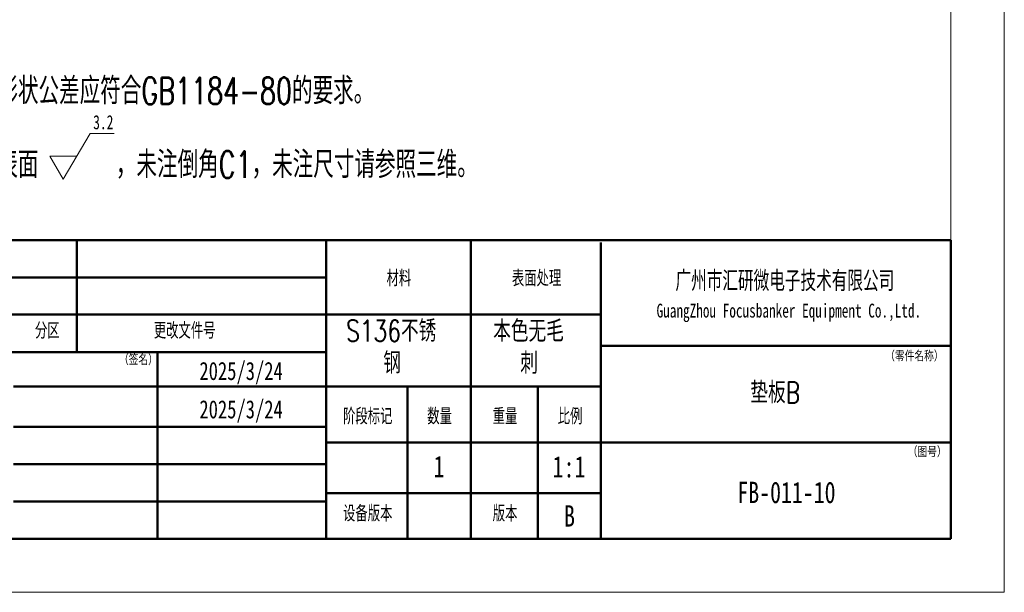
# Model space of a CAD drawing. Header units: millimetres. Extents: x 0 to 297, y 0 to 210.
# Tile 4 of 6: x 205 to 297, y 0 to 54. Entities that reach past the tile are written whole.
import ezdxf

# ---------------------------------------------------------------- set-up
doc = ezdxf.new("R2010")
doc.units = ezdxf.units.MM
doc.styles.add('SLDTEXTSTYLE0', font='TXT', dxfattribs={"width": 0.7, "bigfont": 'bigfont'})
doc.styles.add('SLDTEXTSTYLE1', font='TXT', dxfattribs={"width": 0.7})
doc.styles.add('SLDTEXTSTYLE2', font='TXT', dxfattribs={"width": 0.75, "bigfont": 'bigfont'})
doc.styles.add('SLDTEXTSTYLE3', font='TXT', dxfattribs={"width": 0.75})

# ---------------------------------------------------------------- blocks, each defined once
blk = doc.blocks.new('SW_NOTE_0')
at = {"color": 0, "linetype": 'Continuous', "lineweight": 0}
for p, q in [((13.438, -10.293), (15.966, -6.007)), ((15.966, -6.007), (18.204, -6.007)), ((13.438, -10.293), (12.174, -8.15)), ((14.702, -8.15), (12.174, -8.15))]:
    blk.add_line(p, q, dxfattribs=at)
at = {"color": 0, "linetype": 'Continuous', "lineweight": 0, "attachment_point": 1}
for s, insert, char_height, style in [('技术要求', (0, 3.223), 2.5, 'SLDTEXTSTYLE0'), ('1、未注形状公差应符合GB1184-80的要求。', (0, -0.777), 2.5, 'SLDTEXTSTYLE0'), ('3.2', (16.243, -4.302), 1.3229, 'SLDTEXTSTYLE1'), ('2、未注表面', (0, -7.681), 2.5, 'SLDTEXTSTYLE0'), ('，未注倒角C1，未注尺寸请参照三维。', (18.363, -7.681), 2.5, 'SLDTEXTSTYLE0')]:
    blk.add_mtext(s, dxfattribs=dict(at, insert=insert, char_height=char_height, style=style))
blk = doc.blocks.new('SW_NOTE_0_1')
at = {"color": 0, "linetype": 'Continuous', "lineweight": 0, "char_height": 2, "attachment_point": 2, "style": 'SLDTEXTSTYLE2'}
for s, insert in [('本色无毛', (5.25, 2.578)), ('刺', (5.312, -0.422))]:
    blk.add_mtext(s, dxfattribs=dict(at, insert=insert))
blk = doc.blocks.new('SW_NOTE_0_2')
at = {"color": 0, "linetype": 'Continuous', "lineweight": 0, "char_height": 2, "attachment_point": 2, "style": 'SLDTEXTSTYLE2'}
for s, insert in [('S136不锈', (5.438, 2.578)), ('钢', (5.526, -0.422))]:
    blk.add_mtext(s, dxfattribs=dict(at, insert=insert))
blk = doc.blocks.new('SW_NOTE_0_3')
at = {"color": 0, "linetype": 'Continuous', "lineweight": 0, "attachment_point": 2}
for s, insert, char_height, style in [('广州市汇研微电子技术有限公司', (16.209, 2.449), 1.9, 'SLDTEXTSTYLE0'), ('GuangZhou Focusbanker Equipment Co.,Ltd.', (16.582, -0.624), 1.3, 'SLDTEXTSTYLE1')]:
    blk.add_mtext(s, dxfattribs=dict(at, insert=insert, char_height=char_height, style=style))

msp = doc.modelspace()

# ---------------------------------------------------------------- linework, layer by layer
at = {"color": 7, "linetype": 'Continuous', "lineweight": 18}
for p, q in [((297, 210), (297, 0)), ((292, 205), (292, 5)), ((10, 5), (292, 5)), ((0, 0), (297, 0))]:
    msp.add_line(p, q, dxfattribs=at)
at = {"color": 7, "linetype": 'Continuous', "lineweight": 50}
for p, q in [((193.54198, 32.99447), (291.98668, 32.99447)), ((210.19939, 22.49447), (210.19939, 32.99447)), ((233.54198, 32.99447), (233.54198, 4.99447)), ((247.07002, 32.99447), (247.07002, 19.26583)), ((259.24314, 32.77026), (259.24314, 19.26583)), ((291.98668, 32.99447), (291.98668, 4.99447)), ((193.54198, 29.49447), (233.54198, 29.49447)), ((193.54198, 26.01804), (233.54198, 26.01804)), ((259.24314, 26.01804), (233.54198, 26.01804)), ((259.24314, 23.07674), (291.98668, 23.07674)), ((193.54198, 22.49447), (233.54198, 22.49447)), ((217.76115, 22.49447), (217.76115, 4.99447)), ((204.27065, 19.26583), (213.96588, 19.26583)), ((204.27065, 19.26583), (213.96588, 19.26583)), ((219.54198, 19.26583), (213.96588, 19.26583)), ((225.54198, 19.26583), (219.54198, 19.26583)), ((234.89689, 19.26583), (225.54198, 19.26583)), ((259.24314, 19.26583), (234.89689, 19.26583)), ((241.16185, 19.26583), (241.16185, 4.99447)), ((247.07002, 19.26583), (247.07002, 4.99447)), ((253.33366, 19.26583), (253.33366, 4.99447)), ((259.24314, 14.02153), (259.24314, 19.26583)), ((213.96588, 15.49447), (204.27065, 15.49447)), ((219.54198, 15.49447), (213.96588, 15.49447)), ((225.54198, 15.49447), (219.54198, 15.49447)), ((233.54198, 15.49447), (225.54198, 15.49447)), ((259.24314, 14.02153), (233.54198, 14.02153)), ((259.24314, 14.02153), (291.98668, 14.02153)), ((259.24314, 14.02153), (259.24314, 9.29531)), ((213.96588, 11.99447), (204.27065, 11.99447)), ((219.54198, 11.99447), (213.96588, 11.99447)), ((225.54198, 11.99447), (219.54198, 11.99447)), ((233.54198, 11.99447), (225.54198, 11.99447)), ((259.24314, 9.29531), (233.54198, 9.29531)), ((259.24314, 4.99447), (259.24314, 9.29531)), ((213.96588, 8.49447), (204.27065, 8.49447)), ((219.54198, 8.49447), (213.96588, 8.49447)), ((225.54198, 8.49447), (219.54198, 8.49447)), ((233.54198, 8.49447), (225.54198, 8.49447)), ((193.54198, 4.99447), (291.98668, 4.99447))]:
    msp.add_line(p, q, dxfattribs=at)

# ---------------------------------------------------------------- block references
at = {"color": 7, "linetype": 'Continuous', "lineweight": 0}
for name, p in [('SW_NOTE_0', (195.48946, 48.99348)), ('SW_NOTE_0_3', (260.25464, 27.657)), ('SW_NOTE_0_2', (234.1826, 22.90436)), ('SW_NOTE_0_1', (247.22069, 22.88441))]:
    msp.add_blockref(name, p, dxfattribs=at)

# ---------------------------------------------------------------- texts
at = {"color": 7, "linetype": 'Continuous', "lineweight": 0, "attachment_point": 2}
for s, insert, char_height, style in [('材料', (240.34141, 30.16251), 1.5, 'SLDTEXTSTYLE0'), ('表面处理', (253.22741, 30.16251), 1.5, 'SLDTEXTSTYLE0'), ('分区', (207.43501, 25.25514), 1.5, 'SLDTEXTSTYLE0'), ('更改文件号', (220.29167, 25.25514), 1.5, 'SLDTEXTSTYLE0'), ('（签名）', (215.96555, 22.28811), 1, 'SLDTEXTSTYLE0'), ('（零件名称）', (288.58719, 22.63251), 1, 'SLDTEXTSTYLE0'), ('2025/3/24', (225.57401, 21.58265), 1.7, 'SLDTEXTSTYLE3'), ('垫板B', (275.55797, 19.7092), 2, 'SLDTEXTSTYLE2'), ('2025/3/24', (225.57401, 17.98853), 1.7, 'SLDTEXTSTYLE3'), ('阶段标记', (237.42274, 17.22535), 1.5, 'SLDTEXTSTYLE0'), ('数量', (244.15135, 17.22535), 1.5, 'SLDTEXTSTYLE0'), ('重量', (250.27527, 17.22535), 1.5, 'SLDTEXTSTYLE0'), ('比例', (256.36183, 17.22535), 1.5, 'SLDTEXTSTYLE0'), ('（图号）', (289.78439, 13.65975), 1, 'SLDTEXTSTYLE0'), ('1', (244.09579, 12.78096), 2, 'SLDTEXTSTYLE3'), ('1:1', (256.26044, 12.75413), 2, 'SLDTEXTSTYLE3'), ('FB-011-10', (276.61265, 10.35789), 2, 'SLDTEXTSTYLE3'), ('设备版本', (237.42274, 8.1327), 1.5, 'SLDTEXTSTYLE0'), ('版本', (250.27527, 8.1327), 1.5, 'SLDTEXTSTYLE0'), ('B', (256.31114, 8.1539), 2, 'SLDTEXTSTYLE3')]:
    msp.add_mtext(s, dxfattribs=dict(at, insert=insert, char_height=char_height, style=style))

doc.saveas('drawing.dxf')
